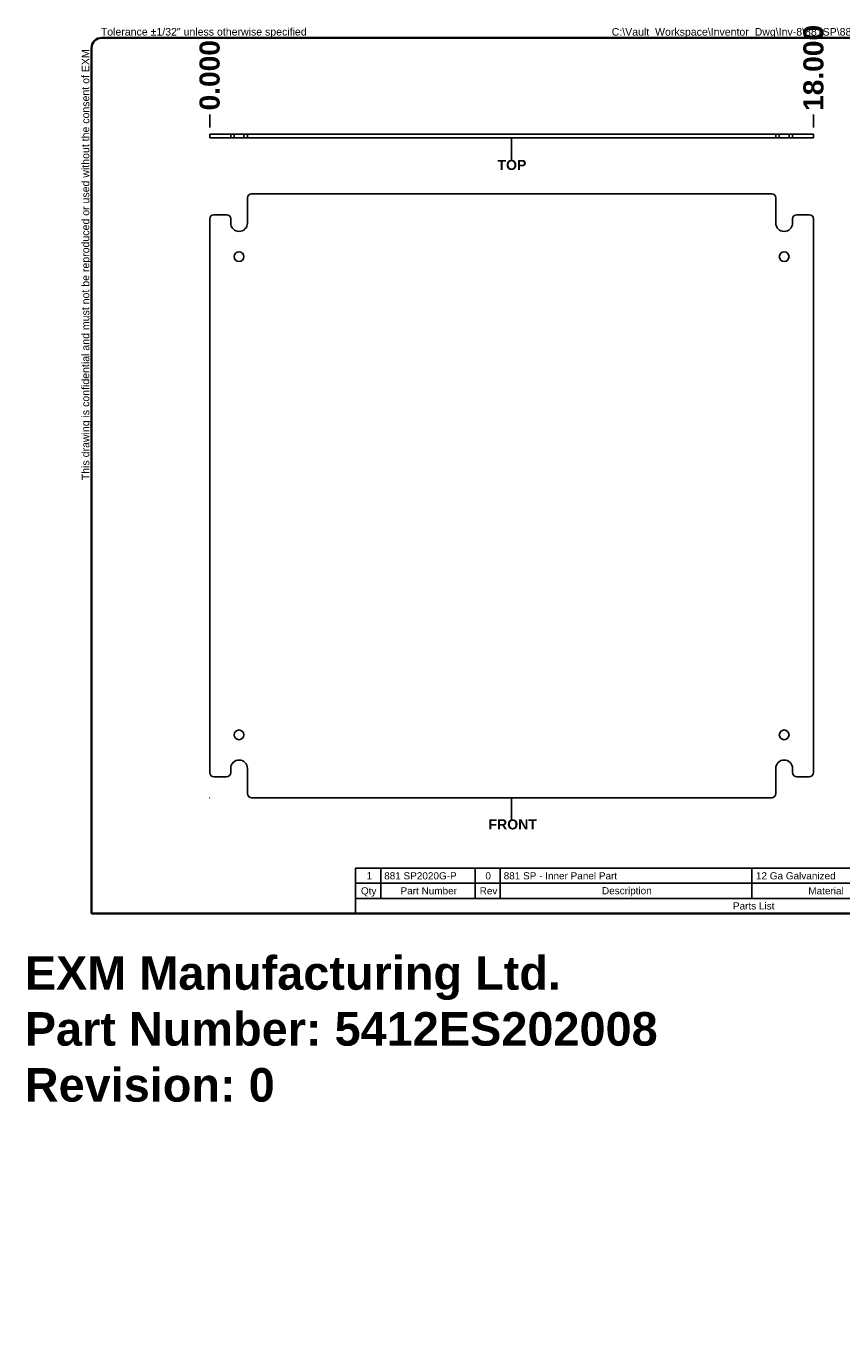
# Model space of a CAD drawing. Header units: inches. Extents: x 0 to 42.6, y -11 to 27.7.
# Tile 1 of 2: x 0 to 24.3, y -11 to 27.7. Entities that reach past the tile are written whole.
import ezdxf

# ---------------------------------------------------------------- set-up
doc = ezdxf.new("R2010")
doc.units = ezdxf.units.IN
doc.header["$LTSCALE"] = 5
doc.header["$MEASUREMENT"] = 0
doc.linetypes.add('CHAIN', pattern=[0.7087, 0.4724, -0.0591, 0.1181, -0.0591])
doc.linetypes.add('DASHED_SPACE', pattern=[0.2067, 0.1654, -0.0413])
doc.layers.get('0').update_dxf_attribs({"lineweight": 25})
for name, color, linetype, lineweight in [('Dimensions(ANSI)', 7, 'Continuous', 25), ('Hidden Edges(ANSI)', 7, 'DASHED_SPACE', 25), ('Sketch Geometry(ANSI)', 7, 'Continuous', 25), ('Symbols(ANSI)', 7, 'Continuous', 25), ('Visible Edges(ANSI)', 7, 'Continuous', 25), ('Work Point(ANSI)', 7, 'Continuous', 25)]:
    doc.layers.add(name, color=color, linetype=linetype, lineweight=lineweight)
doc.styles.add('Current-ANSI', font='arial.ttf')
doc.styles.add('Dimension-ANSI', font='arialbd.ttf')
doc.styles.add('Part List-ANSI', font='arial.ttf')
doc.styles.get("Standard").update_dxf_attribs({"font": 'arialbd.ttf'})
doc.dimstyles.new('INCH-ANSI-VERTICAL', dxfattribs={"dimscale": 5, "dimtxt": 0.12, "dimasz": 0.098425, "dimexe": 0.04, "dimexo": 0.04, "dimgap": 0.031496, "dimtad": 0, "dimtih": 1, "dimtoh": 1, "dimdec": 3, "dimrnd": 1e-08, "dimzin": 0, "dimdsep": 46, "dimtxsty": 'Dimension-ANSI', "dimcen": 0.09, "dimdle": 0.312, "dimclrd": 179, "dimclre": 179, "dimclrt": 7, "dimadec": 1, "dimazin": 0, "dimtfac": 1, "dimtdec": 3, "dimtofl": 0, "dimtmove": 0, "dimatfit": 3, "dimfxl": 1, "dimtolj": 1, "dimtzin": 4, "dimlwd": 25, "dimlwe": 25, "dimarcsym": 0})

# ---------------------------------------------------------------- blocks, each defined once
blk = doc.blocks.new('Parts List')
at = {"layer": 'Symbols(ANSI)'}
for p, q in [((13.023, 0.795), (3.548, 0.795)), ((3.548, 0.795), (3.548, 0.615)), ((3.848, 0.795), (3.848, 0.615)), ((4.973, 0.795), (4.973, 0.615)), ((5.273, 0.795), (5.273, 0.615)), ((8.273, 0.795), (8.273, 0.615)), ((10.023, 0.795), (10.023, 0.615)), ((11.523, 0.795), (11.523, 0.615)), ((13.023, 0.795), (13.023, 0.615)), ((13.023, 0.615), (3.548, 0.615)), ((3.548, 0.435), (3.548, 0.615)), ((3.848, 0.435), (3.848, 0.615)), ((4.973, 0.435), (4.973, 0.615)), ((5.273, 0.435), (5.273, 0.615)), ((8.273, 0.435), (8.273, 0.615)), ((10.023, 0.435), (10.023, 0.615)), ((11.523, 0.435), (11.523, 0.615)), ((13.023, 0.435), (13.023, 0.615)), ((3.548, 0.255), (3.548, 0.435)), ((13.023, 0.435), (3.548, 0.435)), ((13.023, 0.255), (13.023, 0.435)), ((13.023, 0.255), (3.548, 0.255))]:
    blk.add_line(p, q, dxfattribs=at)
at = {"layer": 'Symbols(ANSI)', "char_height": 0.085, "attachment_point": 7, "line_spacing_factor": 0.25, "style": 'Part List-ANSI'}
for s, insert in [('881 SP - Inner Panel Part', (5.313, 0.66)), ('12 Ga Galvanized', (8.321, 0.66)), ('Galvanized', (11.565, 0.66)), ('1', (3.678, 0.662)), ('881 SP2020G-P', (3.888, 0.66)), ('0', (5.095, 0.66)), ('Unpainted', (10.068, 0.638)), ('Qty', (3.611, 0.456)), ('Part Number', (4.083, 0.481)), ('Rev', (5.027, 0.481)), ('Description', (6.485, 0.458)), ('Material', (8.946, 0.481)), ('Color', (10.637, 0.48)), ('Finish', (12.125, 0.481)), ('Parts List', (8.047, 0.301))]:
    blk.add_mtext(s, dxfattribs=dict(at, insert=insert))
blk = doc.blocks.new('Datum Identifier1')
at = {"layer": 'Symbols(ANSI)', "color": 7, "linetype": 'Continuous', "lineweight": 25}
for p, q in [((5.408, 1.535), (5.408, 1.634)), ((5.408, 1.535), (5.408, 1.563)), ((5.408, 1.563), (5.408, 1.379))]:
    blk.add_line(p, q, dxfattribs=at)
at = {"layer": 'Symbols(ANSI)', "color": 7, "insert": (5.132, 1.255), "char_height": 0.12, "attachment_point": 7, "line_spacing_factor": 0.25, "style": 'Dimension-ANSI'}
blk.add_mtext('FRONT', dxfattribs=at)
blk = doc.blocks.new('Datum Identifier2')
at = {"layer": 'Symbols(ANSI)', "color": 7, "linetype": 'Continuous', "lineweight": 25}
for p, q in [((5.408, 9.402), (5.408, 9.501)), ((5.408, 9.402), (5.408, 9.423)), ((5.408, 9.423), (5.408, 9.239))]:
    blk.add_line(p, q, dxfattribs=at)
at = {"layer": 'Symbols(ANSI)', "color": 7, "insert": (5.239, 9.115), "char_height": 0.12, "attachment_point": 7, "line_spacing_factor": 0.25, "style": 'Dimension-ANSI'}
blk.add_mtext('TOP', dxfattribs=at)
blk = doc.blocks.new('*D12')
at = {"layer": 'Defpoints', "color": 0, "linetype": 'Continuous', "transparency": 16777216}
for p in [(5.514, 25.083), (5.514, 24.494), (5.514, 24.494)]:
    blk.add_point(p, dxfattribs=at)
at = {"layer": 'Dimensions(ANSI)', "color": 179, "linetype": 'Continuous', "lineweight": 25, "transparency": 16777216}
blk.add_line((5.514, 24.694), (5.514, 25.083), dxfattribs=at)
at = {"layer": 'Dimensions(ANSI)', "color": 7, "linetype": 'Continuous', "lineweight": 25, "transparency": 16777216, "insert": (5.514, 26.251), "char_height": 0.6, "attachment_point": 5, "rotation": 90, "style": 'Dimension-ANSI'}
blk.add_mtext('\\A1;0.000', dxfattribs=at)
blk = doc.blocks.new('*D13')
at = {"layer": 'Defpoints', "color": 0, "linetype": 'Continuous', "transparency": 16777216}
for p in [(23.514, 25.083), (5.514, 24.494), (23.514, 24.494)]:
    blk.add_point(p, dxfattribs=at)
at = {"layer": 'Dimensions(ANSI)', "color": 179, "linetype": 'Continuous', "lineweight": 25, "transparency": 16777216}
blk.add_line((23.514, 24.694), (23.514, 25.083), dxfattribs=at)
at = {"layer": 'Dimensions(ANSI)', "color": 7, "linetype": 'Continuous', "lineweight": 25, "transparency": 16777216, "insert": (23.514, 26.469), "char_height": 0.6, "attachment_point": 5, "rotation": 90, "style": 'Dimension-ANSI'}
blk.add_mtext('\\A1;18.000', dxfattribs=at)
blk = doc.blocks.new('Borders EXM - B (Inch)')
at = {"layer": 'Sketch Geometry(ANSI)', "linetype": 'Continuous', "lineweight": 35}
for p, q in [((0.398, 10.567), (0.398, 0.255)), ((16.398, 10.692), (0.523, 10.692)), ((16.523, 0.38), (16.523, 10.567)), ((0.398, 0.255), (16.398, 0.255))]:
    blk.add_line(p, q, dxfattribs=at)
for centre, start, end in [((0.523, 10.567), 90, 180), ((16.398, 10.567), 0, 90), ((16.398, 0.38), 270, 0)]:
    blk.add_arc(centre, 0.125, start, end, dxfattribs=at)
at = {"layer": 'Symbols(ANSI)', "color": 7, "char_height": 0.09, "attachment_point": 7, "style": 'Current-ANSI'}
for s, insert in [('Tolerance ±1/32" unless otherwise specified', (0.509, 10.692)), ('Tolérance ±1/32" sauf spécification contraire', (13.93, 10.691))]:
    blk.add_mtext(s, dxfattribs=dict(at, insert=insert))
for s, insert, rotation in [('This drawing is confidential and must not be reproduced or used without the consent of EXM', (0.398, 5.419), 90), ('Ce dessin est confidentiel et ne doit pas être reproduit ou utilisé sans le consentement de EXM', (16.522, 10.576), 270)]:
    blk.add_mtext(s, dxfattribs=dict(at, insert=insert, rotation=rotation))
at = {"layer": 'Symbols(ANSI)', "color": 7, "style": 'Current-ANSI'}
blk.add_attdef('FILENAME_AND_PATH_001', (6.601, 10.718), '', height=0.09, dxfattribs=at)

msp = doc.modelspace()

# ---------------------------------------------------------------- linework, layer by layer
at = {"layer": 'Hidden Edges(ANSI)', "ltscale": 0.079897}
for p, q in [((6.2436, 24.3885), (6.2436, 24.4935)), ((6.5336, 24.3885), (6.5336, 24.4935)), ((22.4936, 24.4935), (22.4936, 24.3885)), ((22.7836, 24.4935), (22.7836, 24.3885))]:
    msp.add_line(p, q, dxfattribs=at)
at = {"layer": 'Visible Edges(ANSI)'}
for p, q in [((5.5136, 24.4935), (5.6386, 24.4935)), ((5.5136, 24.4935), (5.5136, 24.3885)), ((5.6386, 24.4935), (6.0136, 24.4935)), ((6.0136, 24.4935), (6.1386, 24.4935)), ((6.1386, 24.3885), (6.1386, 24.4935)), ((6.1386, 24.4935), (6.6386, 24.4935)), ((6.6386, 24.4935), (6.7636, 24.4935)), ((6.6386, 24.4935), (6.6386, 24.3885)), ((6.7636, 24.4935), (22.2636, 24.4935)), ((22.2636, 24.4935), (22.3886, 24.4935)), ((22.3886, 24.3885), (22.3886, 24.4935)), ((22.3886, 24.4935), (22.8886, 24.4935)), ((22.8886, 24.4935), (23.0136, 24.4935)), ((22.8886, 24.4935), (22.8886, 24.3885)), ((23.0136, 24.4935), (23.3886, 24.4935)), ((23.3886, 24.4935), (23.5136, 24.4935)), ((23.5136, 24.3885), (23.5136, 24.4935)), ((5.6386, 24.3885), (5.5136, 24.3885)), ((6.0136, 24.3885), (5.6386, 24.3885)), ((6.1386, 24.3885), (6.0136, 24.3885)), ((6.6386, 24.3885), (6.1386, 24.3885)), ((6.7636, 24.3885), (6.6386, 24.3885)), ((6.7636, 24.3885), (22.2636, 24.3885)), ((22.3886, 24.3885), (22.2636, 24.3885)), ((22.8886, 24.3885), (22.3886, 24.3885)), ((23.0136, 24.3885), (22.8886, 24.3885)), ((23.3886, 24.3885), (23.0136, 24.3885)), ((23.5136, 24.3885), (23.3886, 24.3885)), ((6.6386, 22.5961), (6.6386, 21.8461)), ((6.7636, 22.7211), (22.2636, 22.7211)), ((22.3886, 21.8461), (22.3886, 22.5961)), ((6.0136, 22.0961), (5.6386, 22.0961)), ((23.3886, 22.0961), (23.0136, 22.0961)), ((5.5136, 5.4711), (5.5136, 21.9711)), ((6.1386, 21.8461), (6.1386, 21.9711)), ((22.8886, 21.9711), (22.8886, 21.8461)), ((23.5136, 21.9711), (23.5136, 5.4711)), ((6.1386, 5.4711), (6.1386, 5.5961)), ((6.6386, 5.5961), (6.6386, 4.8461)), ((22.3886, 4.8461), (22.3886, 5.5961)), ((22.8886, 5.5961), (22.8886, 5.4711)), ((5.6386, 5.3461), (6.0136, 5.3461)), ((23.0136, 5.3461), (23.3886, 5.3461)), ((22.2636, 4.7211), (6.7636, 4.7211))]:
    msp.add_line(p, q, dxfattribs=at)
for centre in [(6.3886, 20.8461), (22.6386, 20.8461), (6.3886, 6.5961), (22.6386, 6.5961)]:
    msp.add_circle(centre, 0.145, dxfattribs=at)
for centre, radius, start, end in [((6.7636, 22.5961), 0.125, 90, 180), ((22.2636, 22.5961), 0.125, 0, 90), ((5.6386, 21.9711), 0.125, 90, 180), ((6.0136, 21.9711), 0.125, 0, 90), ((23.0136, 21.9711), 0.125, 90, 180), ((23.3886, 21.9711), 0.125, 0, 90), ((6.3886, 21.8461), 0.25, 180, 0), ((22.6386, 21.8461), 0.25, 180, 0), ((6.3886, 5.5961), 0.25, 0, 180), ((22.6386, 5.5961), 0.25, 0, 180), ((5.6386, 5.4711), 0.125, 180, 270), ((6.0136, 5.4711), 0.125, 270, 0), ((23.0136, 5.4711), 0.125, 180, 270), ((23.3886, 5.4711), 0.125, 270, 0), ((6.7636, 4.8461), 0.125, 180, 270), ((22.2636, 4.8461), 0.125, 270, 0)]:
    msp.add_arc(centre, radius, start, end, dxfattribs=at)
at = {"layer": 'Work Point(ANSI)', "linetype": 'CHAIN', "ltscale": 0.000455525}
for p, q in [((5.5148, 4.7211), (5.5123, 4.7211)), ((5.5136, 4.7223), (5.5136, 4.7198))]:
    msp.add_line(p, q, dxfattribs=at)

# ---------------------------------------------------------------- block references
at = {"xscale": 2.5, "yscale": 2.5, "zscale": 2.5}
msp.add_blockref('Borders EXM - B (Inch)', (0.9946, 0.6364), dxfattribs=at).add_auto_attribs({'FILENAME_AND_PATH_001': 'C:\\Vault_Workspace\\Inventor_Dwg\\Inv-8\\881SP\\881SP2020G.idw'})
at = {"layer": 'Symbols(ANSI)', "xscale": 2.5, "yscale": 2.5, "zscale": 2.5}
for name in ['Datum Identifier2', 'Datum Identifier1', 'Parts List']:
    msp.add_blockref(name, (0.9946, 0.6364), dxfattribs=at)

# ---------------------------------------------------------------- texts
at = {"insert": (0, 0), "char_height": 1, "attachment_point": 1}
msp.add_mtext_dynamic_manual_height_columns('EXM Manufacturing Ltd.\\PPart Number: 5412ES202008\\PRevision: 0', width=6.990976, gutter_width=1, heights=[0], dxfattribs=at).dxf.set("width", 100)

# ---------------------------------------------------------------- dimensions: what is measured, and where the dimension line sits
at = {"layer": 'Dimensions(ANSI)', "color": 179, "linetype": 'Continuous', "lineweight": 25, "true_color": 0x262658}
for feature_location, offset, origin, override, picture, middle in [((23.5136, 24.4935), (0, 0.5897), (5.5136, 24.4935), {"dimgap": 0.031496, "dimtad": 0, "dimdec": 3, "dimlfac": 1, "dimtol": 0, "dimlim": 0, "dimtp": 0, "dimtm": 0, "dimtdec": 3}, '*D13', (23.5136, 26.4687)), ((5.5135765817, 24.4935027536), (0, 0.5897120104), (5.5135765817, 24.4935027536), {"dimgap": 0.031496, "dimtad": 0, "dimdec": 3, "dimlfac": 0.5, "dimtol": 0, "dimlim": 0, "dimtp": 0, "dimtm": 0, "dimtdec": 3}, '*D12', (5.5135765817, 26.251199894))]:
    dim = msp.add_ordinate_dim(feature_location=feature_location, offset=offset, dtype=1, origin=origin, dimstyle='INCH-ANSI-VERTICAL', override=override, dxfattribs=at)
    dim.commit()
    dim.dimension.update_dxf_attribs({"geometry": picture, "text_midpoint": middle})

doc.saveas('drawing.dxf')
